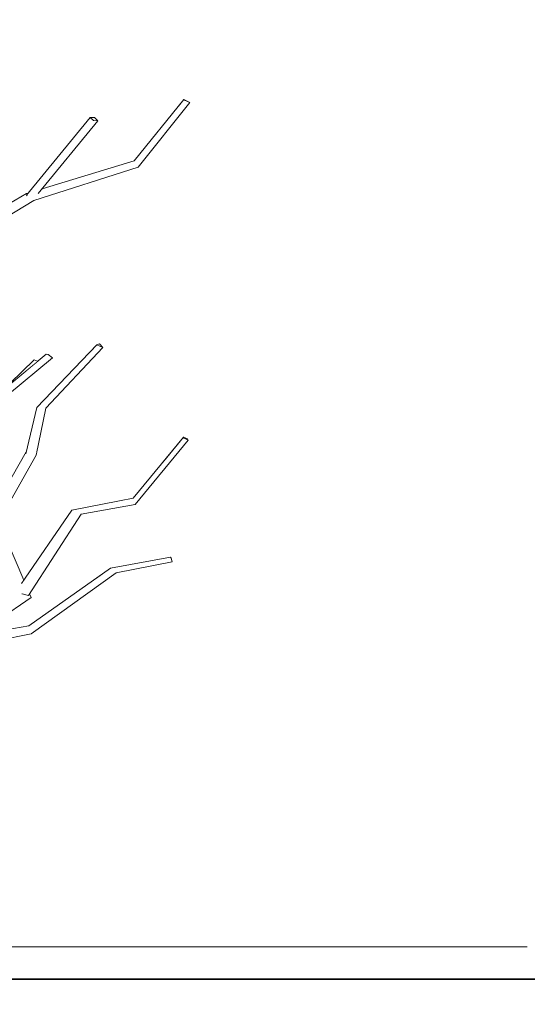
# Model space of a CAD drawing. Extents: x -289599 to -184549, y 66678 to 295474.
# Tile 164 of 256: x -266112 to -265800, y 71498 to 72104. Entities that reach past the tile are written whole.
import ezdxf

# ---------------------------------------------------------------- set-up
doc = ezdxf.new("R2010")
doc.units = 0
doc.header["$MEASUREMENT"] = 0
doc.linetypes.add('Wipeout_Contour', pattern=[1000, 0, -1000])
for name, color, linetype in [('arch drzewa', 8, 'Continuous'), ('Model stropy', 8, 'Continuous'), ('Model Ściany', 8, 'Continuous')]:
    doc.layers.add(name, color=color, linetype=linetype)
for name, color, linetype, lineweight in [('arch drzewa_Nr_Pióra__4', 8, 'Continuous', 9), ('Model stropy_Nr_Pióra__26', 8, 'Continuous', 35), ('Model Ściany_Nr_Pióra__87', 8, 'Continuous', 20)]:
    doc.layers.add(name, color=color, linetype=linetype, lineweight=lineweight)

msp = doc.modelspace()

# ---------------------------------------------------------------- wipeouts: each hides what was drawn before it
at = {"color": 254, "linetype": 'Wipeout_Contour', "lineweight": 0, "ltscale": 1290709.204890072}
msp.add_wipeout([(-266149.89, 71533.5), (-266149.89, 71513.5), (-265799.89, 71513.5), (-265799.89, 71533.5)], dxfattribs=at).dxf.layer = 'Model Ściany'

# ---------------------------------------------------------------- next in the draw order: wipeouts: each hides what was drawn before it
at = {"color": 254, "linetype": 'Wipeout_Contour', "lineweight": 0, "ltscale": 1926976.399866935}
msp.add_wipeout([(-266429.89, 71363.5), (-266079.89, 71363.5), (-266079.89, 71263.5), (-260835.35, 71263.5), (-260835.35, 71513.5), (-266429.89, 71513.5)], dxfattribs=at).dxf.layer = 'Model stropy'
at = {"color": 254, "linetype": 'Wipeout_Contour', "lineweight": 0, "ltscale": 28415208.86934123}
msp.add_wipeout([(-266103.55, 71992.96), (-266149.89, 71964.95), (-266149.89, 71854.15), (-266149.81, 71854.61), (-266147.58, 71868.46), (-266147.25, 71869.81), (-266144.4, 71869.49), (-266147.02, 71852.11), (-266147.2, 71850.83), (-266143.33, 71856.3), (-266135.23, 71863.91), (-266123.36, 71875.44), (-266123.42, 71875.49), (-266122.64, 71876.14), (-266103.28, 71894.93), (-266101.12, 71893.98), (-266095.85, 71898.35), (-266094.61, 71898.09), (-266091.99, 71896.03), (-266119.56, 71873.17), (-266119.65, 71873.19), (-266130.32, 71862.84), (-266138.33, 71854.8), (-266148.95, 71838.56), (-266149.89, 71831.95), (-266149.89, 71831.02), (-266133.28, 71803.74), (-266130.4, 71799.19), (-266108.07, 71838.27), (-266101.56, 71865.5), (-266064.77, 71904.05), (-266062.99, 71904.73), (-266061.05, 71902.48), (-266096.07, 71865.23), (-266102, 71836.16), (-266125.18, 71795.41), (-266109.68, 71759.16), (-266080.13, 71802.36), (-266042.3, 71809.79), (-266011.44, 71847.28), (-266008.93, 71846.19), (-266008.47, 71845.52), (-266041.18, 71805.89), (-266074.37, 71799.94), (-266106.08, 71750.75), (-266105.15, 71748.58), (-266138.67, 71725.6), (-266106.56, 71731.07), (-266056.37, 71766.63), (-266019.32, 71773.45), (-266018.93, 71772.76), (-266018.29, 71770.63), (-266052.86, 71763.75), (-266104.99, 71726.14), (-266149.89, 71717.35), (-266149.89, 71675.77), (-266132.9, 71681.77), (-266131.57, 71681.57), (-266130.41, 71679.79), (-266149.89, 71672.48), (-266149.89, 71533.5), (-265799.89, 71533.5), (-265799.89, 73993.5), (-266149.89, 73993.5), (-266149.89, 72273.37), (-266146.52, 72275.39), (-266145.34, 72274.7), (-266143.34, 72272.56), (-266149.89, 72268.54), (-266149.89, 72044.32), (-266137.79, 72062.61), (-266135.08, 72062.89), (-266134.08, 72062.02), (-266133.85, 72062.94), (-266129.89, 72062.22), (-266138.42, 72025.1), (-266149.89, 72014.59), (-266149.89, 71972.88), (-266107.91, 71997.24), (-266107, 71997.52), (-266068.82, 72044.15), (-266066.08, 72044.03), (-266064.01, 72042.09), (-266098.37, 72000.13), (-266041.63, 72017.32), (-266011.13, 72055.13), (-266007.57, 72053.39), (-266039.35, 72013.46)], dxfattribs=at).dxf.layer = 'Model Ściany'

# ---------------------------------------------------------------- next in the draw order: linework, layer by layer
at = {"layer": 'Model stropy_Nr_Pióra__26', "linetype": 'Continuous'}
msp.add_line((-266429.89, 71513.5), (-260835.35, 71513.5), dxfattribs=at)
at = {"layer": 'Model Ściany_Nr_Pióra__87', "linetype": 'Continuous'}
msp.add_line((-266149.89, 71533.5), (-265799.89, 71533.5), dxfattribs=at)

# ---------------------------------------------------------------- next in the draw order: wipeouts: each hides what was drawn before it
at = {"color": 254, "linetype": 'Wipeout_Contour', "lineweight": 0, "ltscale": 1291574.53206043}
msp.add_wipeout([(-266066.76, 72042.21), (-266064.01, 72042.09), (-266066.08, 72044.03), (-266068.82, 72044.15)], dxfattribs=at).dxf.layer = 'arch drzewa'
at = {"color": 254, "linetype": 'Wipeout_Contour', "lineweight": 0, "ltscale": 968804.296102}
msp.add_wipeout([(-266163.8, 71956.54), (-266103.55, 71992.96), (-266105.49, 71995.41)], dxfattribs=at).dxf.layer = 'arch drzewa'
at = {"color": 254, "linetype": 'Wipeout_Contour', "lineweight": 0, "ltscale": 2583088.043637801}
msp.add_wipeout([(-266129.76, 71793.64), (-266132.8, 71792.46), (-266110.79, 71757.53), (-266109.68, 71759.16), (-266125.18, 71795.41), (-266127.45, 71794.53), (-266127.32, 71794.31), (-266129.66, 71793.46)], dxfattribs=at).dxf.layer = 'arch drzewa'
at = {"color": 254, "linetype": 'Wipeout_Contour', "lineweight": 0, "ltscale": 1291503.14663291}
msp.add_wipeout([(-266141.7, 71723.52), (-266105.15, 71748.58), (-266112.31, 71749.55), (-266144.48, 71722.61)], dxfattribs=at).dxf.layer = 'arch drzewa'

# ---------------------------------------------------------------- next in the draw order: wipeouts: each hides what was drawn before it
at = {"color": 254, "linetype": 'Wipeout_Contour', "lineweight": 0, "ltscale": 968855.232792}
msp.add_wipeout([(-266105.49, 71995.41), (-266166.07, 71958.25), (-266163.8, 71956.54)], dxfattribs=at).dxf.layer = 'arch drzewa'
at = {"color": 254, "linetype": 'Wipeout_Contour', "lineweight": 0, "ltscale": 968579.063794}
msp.add_wipeout([(-266106.3, 71750.4), (-266105.15, 71748.58), (-266106.08, 71750.75)], dxfattribs=at).dxf.layer = 'arch drzewa'
at = {"color": 254, "linetype": 'Wipeout_Contour', "lineweight": 0, "ltscale": 1291504.568778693}
msp.add_wipeout([(-266154.18, 71716.7), (-266154.37, 71716.47), (-266104.99, 71726.14), (-266105.68, 71728.91)], dxfattribs=at).dxf.layer = 'arch drzewa'

# ---------------------------------------------------------------- next in the draw order: wipeouts: each hides what was drawn before it
at = {"color": 254, "linetype": 'Wipeout_Contour', "lineweight": 0, "ltscale": 2260501.67741423}
msp.add_wipeout([(-266107.91, 71997.24), (-266166.07, 71958.25), (-266105.49, 71995.41), (-266106.27, 71996), (-266107.71, 71995.92), (-266108.05, 71996.24), (-266107.49, 71996.93)], dxfattribs=at).dxf.layer = 'arch drzewa'
at = {"color": 254, "linetype": 'Wipeout_Contour', "lineweight": 0, "ltscale": 2905805.917196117}
msp.add_wipeout([(-266132.8, 71792.46), (-266112.31, 71749.55), (-266105.15, 71748.58), (-266106.3, 71750.4), (-266106.67, 71749.83), (-266110.65, 71750.78), (-266110.86, 71750.9), (-266111, 71757.23), (-266110.79, 71757.53)], dxfattribs=at).dxf.layer = 'arch drzewa'
at = {"color": 254, "linetype": 'Wipeout_Contour', "lineweight": 0, "ltscale": 1614442.651212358}
msp.add_wipeout([(-266154.18, 71716.7), (-266105.68, 71728.91), (-266149.08, 71720.55), (-266154.15, 71716.74), (-266154.14, 71716.74)], dxfattribs=at).dxf.layer = 'arch drzewa'

# ---------------------------------------------------------------- next in the draw order: wipeouts: each hides what was drawn before it
at = {"color": 254, "linetype": 'Wipeout_Contour', "lineweight": 0, "ltscale": 968639.609371}
msp.add_wipeout([(-266103.55, 71992.96), (-266039.35, 72013.46), (-266040.23, 72016.41)], dxfattribs=at).dxf.layer = 'arch drzewa'
at = {"color": 254, "linetype": 'Wipeout_Contour', "lineweight": 0, "ltscale": 968865.429659}
msp.add_wipeout([(-266107.91, 71997.24), (-266170.24, 71961.07), (-266166.07, 71958.25)], dxfattribs=at).dxf.layer = 'arch drzewa'
at = {"color": 254, "linetype": 'Wipeout_Contour', "lineweight": 0, "ltscale": 968650.8233}
msp.add_wipeout([(-266125.18, 71795.41), (-266102, 71836.16), (-266108.38, 71836.95)], dxfattribs=at).dxf.layer = 'arch drzewa'
at = {"color": 254, "linetype": 'Wipeout_Contour', "lineweight": 0, "ltscale": 1291497.439746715}
msp.add_wipeout([(-266147, 71721.46), (-266149.08, 71720.55), (-266105.68, 71728.91), (-266106.56, 71731.07)], dxfattribs=at).dxf.layer = 'arch drzewa'

# ---------------------------------------------------------------- next in the draw order: wipeouts: each hides what was drawn before it
at = {"color": 254, "linetype": 'Wipeout_Contour', "lineweight": 0, "ltscale": 968698.147749}
msp.add_wipeout([(-266040.23, 72016.41), (-266105.49, 71995.41), (-266103.55, 71992.96)], dxfattribs=at).dxf.layer = 'arch drzewa'
at = {"color": 254, "linetype": 'Wipeout_Contour', "lineweight": 0, "ltscale": 968639.532994}
msp.add_wipeout([(-266102, 71836.16), (-266096.07, 71865.23), (-266101.56, 71865.5)], dxfattribs=at).dxf.layer = 'arch drzewa'
at = {"color": 254, "linetype": 'Wipeout_Contour', "lineweight": 0, "ltscale": 2260238.06479679}
msp.add_wipeout([(-266108.38, 71836.95), (-266132.8, 71792.46), (-266129.76, 71793.64), (-266128.15, 71795.41), (-266128.08, 71795.52), (-266127.45, 71794.53), (-266125.18, 71795.41)], dxfattribs=at).dxf.layer = 'arch drzewa'
at = {"color": 254, "linetype": 'Wipeout_Contour', "lineweight": 0, "ltscale": 1614411.446669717}
msp.add_wipeout([(-266147, 71721.46), (-266106.56, 71731.07), (-266138.67, 71725.6), (-266141.7, 71723.52), (-266144.48, 71722.61)], dxfattribs=at).dxf.layer = 'arch drzewa'

# ---------------------------------------------------------------- next in the draw order: wipeouts: each hides what was drawn before it
at = {"color": 254, "linetype": 'Wipeout_Contour', "lineweight": 0, "ltscale": 968645.254754}
msp.add_wipeout([(-266105.49, 71995.41), (-266040.23, 72016.41), (-266041.63, 72017.32)], dxfattribs=at).dxf.layer = 'arch drzewa'
at = {"color": 254, "linetype": 'Wipeout_Contour', "lineweight": 0, "ltscale": 968590.729875}
msp.add_wipeout([(-266096.07, 71865.23), (-266061.05, 71902.48), (-266064.77, 71904.05)], dxfattribs=at).dxf.layer = 'arch drzewa'
at = {"color": 254, "linetype": 'Wipeout_Contour', "lineweight": 0, "ltscale": 968664.136428}
msp.add_wipeout([(-266108.09, 71838.18), (-266132.8, 71792.46), (-266108.38, 71836.95)], dxfattribs=at).dxf.layer = 'arch drzewa'
at = {"color": 254, "linetype": 'Wipeout_Contour', "lineweight": 0, "ltscale": 968479.827121}
msp.add_wipeout([(-266104.99, 71726.14), (-266052.86, 71763.75), (-266055.05, 71765.61)], dxfattribs=at).dxf.layer = 'arch drzewa'

# ---------------------------------------------------------------- next in the draw order: wipeouts: each hides what was drawn before it
at = {"color": 254, "linetype": 'Wipeout_Contour', "lineweight": 0, "ltscale": 968766.334526}
msp.add_wipeout([(-266107, 71997.52), (-266107.91, 71997.24), (-266107.49, 71996.93)], dxfattribs=at).dxf.layer = 'arch drzewa'
at = {"color": 254, "linetype": 'Wipeout_Contour', "lineweight": 0, "ltscale": 2906036.365946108}
msp.add_wipeout([(-266132.88, 71792.82), (-266132.96, 71792.9), (-266132.8, 71792.46), (-266108.09, 71838.18), (-266108.07, 71838.27), (-266130.4, 71799.19), (-266129.92, 71798.43), (-266130.14, 71798.02), (-266132.87, 71792.8)], dxfattribs=at).dxf.layer = 'arch drzewa'
at = {"color": 254, "linetype": 'Wipeout_Contour', "lineweight": 0, "ltscale": 968521.356349}
msp.add_wipeout([(-266055.05, 71765.61), (-266105.68, 71728.91), (-266104.99, 71726.14)], dxfattribs=at).dxf.layer = 'arch drzewa'

# ---------------------------------------------------------------- next in the draw order: wipeouts: each hides what was drawn before it
at = {"color": 254, "linetype": 'Wipeout_Contour', "lineweight": 0, "ltscale": 1937450.257381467}
msp.add_wipeout([(-266104.78, 71995.78), (-266106.27, 71996), (-266105.49, 71995.41), (-266041.63, 72017.32), (-266098.37, 72000.13), (-266100.64, 71997.36)], dxfattribs=at).dxf.layer = 'arch drzewa'
at = {"color": 254, "linetype": 'Wipeout_Contour', "lineweight": 0, "ltscale": 968645.115493}
msp.add_wipeout([(-266101.56, 71865.5), (-266108.38, 71836.95), (-266102, 71836.16)], dxfattribs=at).dxf.layer = 'arch drzewa'
at = {"color": 254, "linetype": 'Wipeout_Contour', "lineweight": 0, "ltscale": 968485.306967}
msp.add_wipeout([(-266105.68, 71728.91), (-266055.05, 71765.61), (-266056.37, 71766.63)], dxfattribs=at).dxf.layer = 'arch drzewa'

# ---------------------------------------------------------------- next in the draw order: wipeouts: each hides what was drawn before it
at = {"color": 254, "linetype": 'Wipeout_Contour', "lineweight": 0, "ltscale": 968542.186676}
msp.add_wipeout([(-266039.35, 72013.46), (-266007.57, 72053.39), (-266010.66, 72054.71)], dxfattribs=at).dxf.layer = 'arch drzewa'
at = {"color": 254, "linetype": 'Wipeout_Contour', "lineweight": 0, "ltscale": 1937473.09703829}
msp.add_wipeout([(-266068.82, 72044.15), (-266108.05, 71996.24), (-266107.71, 71995.92), (-266106.27, 71996), (-266104.78, 71995.78), (-266066.76, 72042.21)], dxfattribs=at).dxf.layer = 'arch drzewa'
at = {"color": 254, "linetype": 'Wipeout_Contour', "lineweight": 0, "ltscale": 968619.956942}
msp.add_wipeout([(-266064.77, 71904.05), (-266101.56, 71865.5), (-266096.07, 71865.23)], dxfattribs=at).dxf.layer = 'arch drzewa'
at = {"color": 254, "linetype": 'Wipeout_Contour', "lineweight": 0, "ltscale": 968373.413591}
msp.add_wipeout([(-266052.86, 71763.75), (-266018.29, 71770.63), (-266018.93, 71772.76)], dxfattribs=at).dxf.layer = 'arch drzewa'
at = {"color": 254, "linetype": 'Wipeout_Contour', "lineweight": 0, "ltscale": 968525.613086}
msp.add_wipeout([(-266056.37, 71766.63), (-266106.56, 71731.07), (-266105.68, 71728.91)], dxfattribs=at).dxf.layer = 'arch drzewa'

# ---------------------------------------------------------------- next in the draw order: linework, layer by layer
at = {"layer": 'arch drzewa_Nr_Pióra__4', "linetype": 'Continuous'}
for p, q in [((-266170.24, 71961.07), (-266107.91, 71997.24)), ((-266138.67, 71725.6), (-266106.56, 71731.07)), ((-266154.47, 71716.45), (-266104.99, 71726.14))]:
    msp.add_line(p, q, dxfattribs=at)

# ---------------------------------------------------------------- next in the draw order: wipeouts: each hides what was drawn before it
at = {"color": 254, "linetype": 'Wipeout_Contour', "lineweight": 0, "ltscale": 968563.66072}
msp.add_wipeout([(-266010.66, 72054.71), (-266040.23, 72016.41), (-266039.35, 72013.46)], dxfattribs=at).dxf.layer = 'arch drzewa'
at = {"color": 254, "linetype": 'Wipeout_Contour', "lineweight": 0, "ltscale": 1291619.521442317}
msp.add_wipeout([(-266104.78, 71995.78), (-266100.64, 71997.36), (-266064.01, 72042.09), (-266066.76, 72042.21)], dxfattribs=at).dxf.layer = 'arch drzewa'
at = {"color": 254, "linetype": 'Wipeout_Contour', "lineweight": 0, "ltscale": 968567.905211}
msp.add_wipeout([(-266062.99, 71904.73), (-266064.77, 71904.05), (-266061.05, 71902.48)], dxfattribs=at).dxf.layer = 'arch drzewa'
at = {"color": 254, "linetype": 'Wipeout_Contour', "lineweight": 0, "ltscale": 968682.734236}
msp.add_wipeout([(-266103.28, 71894.93), (-266111.97, 71884.98), (-266101.12, 71893.98)], dxfattribs=at).dxf.layer = 'arch drzewa'
at = {"color": 254, "linetype": 'Wipeout_Contour', "lineweight": 0, "ltscale": 968547.854523}
msp.add_wipeout([(-266106.67, 71749.83), (-266074.37, 71799.94), (-266077.98, 71800.96)], dxfattribs=at).dxf.layer = 'arch drzewa'
at = {"color": 254, "linetype": 'Wipeout_Contour', "lineweight": 0, "ltscale": 968406.786985}
msp.add_wipeout([(-266018.93, 71772.76), (-266055.05, 71765.61), (-266052.86, 71763.75)], dxfattribs=at).dxf.layer = 'arch drzewa'

# ---------------------------------------------------------------- next in the draw order: linework, layer by layer
at = {"layer": 'arch drzewa_Nr_Pióra__4', "linetype": 'Continuous'}
for p, q in [((-266108.05, 71996.24), (-266068.82, 72044.15)), ((-266066.76, 72042.21), (-266068.82, 72044.15)), ((-266068.82, 72044.15), (-266066.08, 72044.03)), ((-266066.08, 72044.03), (-266064.01, 72042.09)), ((-266100.68, 71997.31), (-266064.01, 72042.09)), ((-266064.01, 72042.09), (-266066.76, 72042.21)), ((-266107.63, 71995.85), (-266108.05, 71996.24)), ((-266107.91, 71997.24), (-266107, 71997.52)), ((-266163.8, 71956.54), (-266103.55, 71992.96)), ((-266064.77, 71904.05), (-266062.99, 71904.73)), ((-266061.05, 71902.48), (-266064.77, 71904.05)), ((-266062.99, 71904.73), (-266061.05, 71902.48))]:
    msp.add_line(p, q, dxfattribs=at)

# ---------------------------------------------------------------- next in the draw order: wipeouts: each hides what was drawn before it
at = {"color": 254, "linetype": 'Wipeout_Contour', "lineweight": 0, "ltscale": 968547.71948}
msp.add_wipeout([(-266040.23, 72016.41), (-266010.66, 72054.71), (-266011.13, 72055.13)], dxfattribs=at).dxf.layer = 'arch drzewa'
at = {"color": 254, "linetype": 'Wipeout_Contour', "lineweight": 0, "ltscale": 2583253.411878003}
msp.add_wipeout([(-266142.75, 71856.61), (-266138.33, 71854.8), (-266120.93, 71874.73), (-266121.72, 71874.87), (-266122.29, 71875.25), (-266120.63, 71877.8), (-266111.97, 71884.98), (-266103.28, 71894.93)], dxfattribs=at).dxf.layer = 'arch drzewa'
at = {"color": 254, "linetype": 'Wipeout_Contour', "lineweight": 0, "ltscale": 968465.175753}
msp.add_wipeout([(-266074.37, 71799.94), (-266041.18, 71805.89), (-266042.13, 71808.21)], dxfattribs=at).dxf.layer = 'arch drzewa'
at = {"color": 254, "linetype": 'Wipeout_Contour', "lineweight": 0, "ltscale": 968569.974873}
msp.add_wipeout([(-266077.98, 71800.96), (-266110.65, 71750.78), (-266106.67, 71749.83)], dxfattribs=at).dxf.layer = 'arch drzewa'
at = {"color": 254, "linetype": 'Wipeout_Contour', "lineweight": 0, "ltscale": 968377.728591}
msp.add_wipeout([(-266055.05, 71765.61), (-266018.93, 71772.76), (-266019.32, 71773.45)], dxfattribs=at).dxf.layer = 'arch drzewa'

# ---------------------------------------------------------------- next in the draw order: linework, layer by layer
at = {"layer": 'arch drzewa_Nr_Pióra__4', "linetype": 'Continuous'}
for p, q in [((-266108.38, 71836.95), (-266101.56, 71865.5)), ((-266102, 71836.16), (-266096.07, 71865.23))]:
    msp.add_line(p, q, dxfattribs=at)

# ---------------------------------------------------------------- next in the draw order: wipeouts: each hides what was drawn before it
at = {"color": 254, "linetype": 'Wipeout_Contour', "lineweight": 0, "ltscale": 968567.372803}
msp.add_wipeout([(-266011.13, 72055.13), (-266041.63, 72017.32), (-266040.23, 72016.41)], dxfattribs=at).dxf.layer = 'arch drzewa'
at = {"color": 254, "linetype": 'Wipeout_Contour', "lineweight": 0, "ltscale": 2583192.32011211}
msp.add_wipeout([(-266094.61, 71898.09), (-266122.18, 71875.23), (-266121.72, 71874.87), (-266120.93, 71874.73), (-266118.62, 71874.57), (-266119.81, 71873.37), (-266119.56, 71873.17), (-266091.99, 71896.03)], dxfattribs=at).dxf.layer = 'arch drzewa'
at = {"color": 254, "linetype": 'Wipeout_Contour', "lineweight": 0, "ltscale": 968558.164873}
msp.add_wipeout([(-266110.65, 71750.78), (-266077.98, 71800.96), (-266080.13, 71802.36)], dxfattribs=at).dxf.layer = 'arch drzewa'
at = {"color": 254, "linetype": 'Wipeout_Contour', "lineweight": 0, "ltscale": 968411.397225}
msp.add_wipeout([(-266019.32, 71773.45), (-266056.37, 71766.63), (-266055.05, 71765.61)], dxfattribs=at).dxf.layer = 'arch drzewa'

# ---------------------------------------------------------------- next in the draw order: linework, layer by layer
at = {"layer": 'arch drzewa_Nr_Pióra__4', "linetype": 'Continuous'}
for p, q in [((-266103.55, 71992.96), (-266039.35, 72013.46)), ((-266098.37, 72000.13), (-266041.63, 72017.32)), ((-266056.37, 71766.63), (-266019.32, 71773.45)), ((-266052.86, 71763.75), (-266018.29, 71770.63)), ((-266018.93, 71772.76), (-266019.32, 71773.45)), ((-266018.29, 71770.63), (-266018.93, 71772.76))]:
    msp.add_line(p, q, dxfattribs=at)

# ---------------------------------------------------------------- next in the draw order: wipeouts: each hides what was drawn before it
at = {"color": 254, "linetype": 'Wipeout_Contour', "lineweight": 0, "ltscale": 968524.293354}
msp.add_wipeout([(-266011.13, 72055.13), (-266010.66, 72054.71), (-266007.57, 72053.39)], dxfattribs=at).dxf.layer = 'arch drzewa'
at = {"color": 254, "linetype": 'Wipeout_Contour', "lineweight": 0, "ltscale": 1614489.616575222}
msp.add_wipeout([(-266122.29, 71875.25), (-266122.18, 71875.23), (-266094.61, 71898.09), (-266095.85, 71898.35), (-266120.63, 71877.8)], dxfattribs=at).dxf.layer = 'arch drzewa'
at = {"color": 254, "linetype": 'Wipeout_Contour', "lineweight": 0, "ltscale": 1291442.588983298}
msp.add_wipeout([(-266080.13, 71802.36), (-266111, 71757.23), (-266110.86, 71750.9), (-266110.65, 71750.78)], dxfattribs=at).dxf.layer = 'arch drzewa'

# ---------------------------------------------------------------- next in the draw order: linework, layer by layer
at = {"layer": 'arch drzewa_Nr_Pióra__4', "linetype": 'Continuous'}
for p, q in [((-266041.63, 72017.32), (-266011.13, 72055.13)), ((-266011.13, 72055.13), (-266007.57, 72053.39)), ((-266010.66, 72054.71), (-266011.13, 72055.13)), ((-266039.35, 72013.46), (-266007.57, 72053.39)), ((-266007.57, 72053.39), (-266010.66, 72054.71)), ((-266101.56, 71865.5), (-266064.77, 71904.05)), ((-266120.73, 71877.72), (-266095.85, 71898.35)), ((-266096.07, 71865.23), (-266061.05, 71902.48)), ((-266094.61, 71898.09), (-266095.85, 71898.35)), ((-266091.99, 71896.03), (-266094.61, 71898.09)), ((-266142.75, 71856.61), (-266103.28, 71894.93)), ((-266119.56, 71873.17), (-266091.99, 71896.03)), ((-266101.12, 71893.98), (-266103.28, 71894.93)), ((-266130.4, 71799.19), (-266108.07, 71838.27)), ((-266125.18, 71795.41), (-266102, 71836.16)), ((-266109.68, 71759.16), (-266125.18, 71795.41)), ((-266106.56, 71731.07), (-266056.37, 71766.63)), ((-266104.99, 71726.14), (-266052.86, 71763.75)), ((-266141.8, 71723.45), (-266105.15, 71748.58)), ((-266110.65, 71750.78), (-266110.92, 71750.93)), ((-266106.67, 71749.83), (-266110.65, 71750.78)), ((-266105.15, 71748.58), (-266106.08, 71750.75))]:
    msp.add_line(p, q, dxfattribs=at)

# ---------------------------------------------------------------- next in the draw order: wipeouts: each hides what was drawn before it
at = {"color": 254, "linetype": 'Wipeout_Contour', "lineweight": 0, "ltscale": 968498.654621}
msp.add_wipeout([(-266042.13, 71808.21), (-266077.98, 71800.96), (-266074.37, 71799.94)], dxfattribs=at).dxf.layer = 'arch drzewa'

# ---------------------------------------------------------------- next in the draw order: wipeouts: each hides what was drawn before it
at = {"color": 254, "linetype": 'Wipeout_Contour', "lineweight": 0, "ltscale": 968471.024659}
msp.add_wipeout([(-266077.98, 71800.96), (-266042.13, 71808.21), (-266042.3, 71809.79)], dxfattribs=at).dxf.layer = 'arch drzewa'

# ---------------------------------------------------------------- next in the draw order: wipeouts: each hides what was drawn before it
at = {"color": 254, "linetype": 'Wipeout_Contour', "lineweight": 0, "ltscale": 968505.346447}
msp.add_wipeout([(-266042.3, 71809.79), (-266080.13, 71802.36), (-266077.98, 71800.96)], dxfattribs=at).dxf.layer = 'arch drzewa'

# ---------------------------------------------------------------- next in the draw order: linework, layer by layer
at = {"layer": 'arch drzewa_Nr_Pióra__4', "linetype": 'Continuous'}
for p, q in [((-266111.05, 71757.14), (-266080.13, 71802.36)), ((-266106.67, 71749.83), (-266074.37, 71799.94))]:
    msp.add_line(p, q, dxfattribs=at)

# ---------------------------------------------------------------- next in the draw order: wipeouts: each hides what was drawn before it
at = {"color": 254, "linetype": 'Wipeout_Contour', "lineweight": 0, "ltscale": 968391.74495}
msp.add_wipeout([(-266041.18, 71805.89), (-266008.47, 71845.52), (-266010.98, 71846.61)], dxfattribs=at).dxf.layer = 'arch drzewa'

# ---------------------------------------------------------------- next in the draw order: wipeouts: each hides what was drawn before it
at = {"color": 254, "linetype": 'Wipeout_Contour', "lineweight": 0, "ltscale": 968414.120305}
msp.add_wipeout([(-266010.98, 71846.61), (-266042.13, 71808.21), (-266041.18, 71805.89)], dxfattribs=at).dxf.layer = 'arch drzewa'

# ---------------------------------------------------------------- next in the draw order: wipeouts: each hides what was drawn before it
at = {"color": 254, "linetype": 'Wipeout_Contour', "lineweight": 0, "ltscale": 968396.623094}
msp.add_wipeout([(-266042.13, 71808.21), (-266010.98, 71846.61), (-266011.44, 71847.28)], dxfattribs=at).dxf.layer = 'arch drzewa'

# ---------------------------------------------------------------- next in the draw order: wipeouts: each hides what was drawn before it
at = {"color": 254, "linetype": 'Wipeout_Contour', "lineweight": 0, "ltscale": 968416.754373}
msp.add_wipeout([(-266011.44, 71847.28), (-266042.3, 71809.79), (-266042.13, 71808.21)], dxfattribs=at).dxf.layer = 'arch drzewa'

# ---------------------------------------------------------------- next in the draw order: linework, layer by layer
at = {"layer": 'arch drzewa_Nr_Pióra__4', "linetype": 'Continuous'}
for p, q in [((-266080.13, 71802.36), (-266042.3, 71809.79)), ((-266074.37, 71799.94), (-266041.18, 71805.89))]:
    msp.add_line(p, q, dxfattribs=at)

# ---------------------------------------------------------------- next in the draw order: wipeouts: each hides what was drawn before it
at = {"color": 254, "linetype": 'Wipeout_Contour', "lineweight": 0, "ltscale": 1291162.031460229}
msp.add_wipeout([(-266011.44, 71847.28), (-266010.98, 71846.61), (-266008.47, 71845.52), (-266008.93, 71846.19)], dxfattribs=at).dxf.layer = 'arch drzewa'

# ---------------------------------------------------------------- next in the draw order: linework, layer by layer
at = {"layer": 'arch drzewa_Nr_Pióra__4', "linetype": 'Continuous'}
for p, q in [((-266042.3, 71809.79), (-266011.44, 71847.28)), ((-266041.18, 71805.89), (-266008.47, 71845.52)), ((-266011.44, 71847.28), (-266008.93, 71846.19)), ((-266010.98, 71846.61), (-266011.44, 71847.28)), ((-266008.47, 71845.52), (-266010.98, 71846.61)), ((-266008.93, 71846.19), (-266008.47, 71845.52))]:
    msp.add_line(p, q, dxfattribs=at)

doc.saveas('drawing.dxf')
